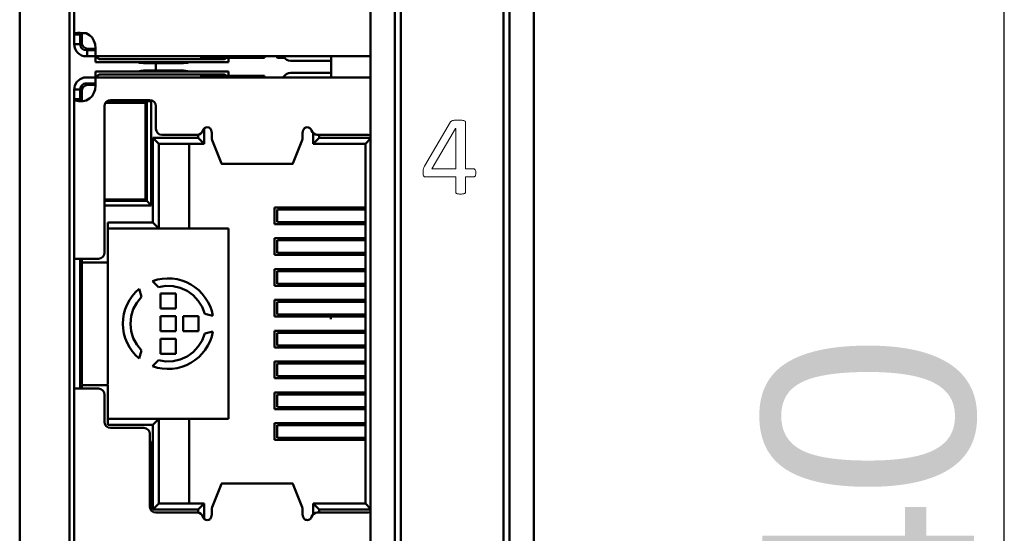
# Model space of a CAD drawing. Header units: millimetres. Extents: x 5 to 292, y 5 to 205.
# Tile 17 of 21: x 205.09 to 221.37, y 122.54 to 131.04. Entities that reach past the tile are written whole.
import ezdxf

# ---------------------------------------------------------------- set-up
doc = ezdxf.new("R2010")
doc.units = ezdxf.units.MM
doc.styles.add('TextStyle_1', font='Arial.TTF', dxfattribs={"height": 3.5})
doc.dimstyles.new('DIM_ST_1', dxfattribs={"dimtxt": 3.5, "dimasz": 2.5, "dimexe": 1.75, "dimexo": 0, "dimgap": 0.4375, "dimtad": 1, "dimlfac": 2, "dimrnd": 0.01, "dimdsep": 46, "dimtxsty": 'TextStyle_1', "dimcen": 0.09, "dimclrd": 7, "dimclre": 7, "dimclrt": 7, "dimazin": 0, "dimtfac": 1, "dimtdec": 0, "dimtmove": 0, "dimatfit": 3, "dimldrblk": 'NONE', "dimfxl": 1, "dimtvp": 1, "dimtolj": 1, "dimarcsym": 0})

# ---------------------------------------------------------------- blocks, each defined once
blk = doc.blocks.new('*D8')
at = {"color": 7, "lineweight": -2}
for p, q in [((213.34, 156.76), (223.12, 156.76)), ((221.37, 89.26), (221.37, 154.26)), ((213.34, 86.76), (223.12, 86.76))]:
    blk.add_line(p, q, dxfattribs=at)
at = {"color": 7}
for points in [[(221.787, 154.26), (220.954, 154.26), (221.37, 156.76)], [(220.954, 89.26), (221.787, 89.26), (221.37, 86.76)]]:
    blk.add_solid(points, dxfattribs=at)
at = {"layer": 'Defpoints', "color": 0}
for p in [(213.34, 156.76), (221.37, 156.76), (213.34, 86.76)]:
    blk.add_point(p, dxfattribs=at)
at = {"color": 7, "insert": (219.146, 121.76), "char_height": 3.5, "attachment_point": 5, "rotation": 90, "style": 'TextStyle_1'}
blk.add_mtext('\\A1;140{\\H0.5x;\\S^ ;}', dxfattribs=at)
blk = doc.blocks.new('_None')
blk = doc.blocks.new('Seite_1')
at = {"color": 7, "linetype": 'Continuous', "lineweight": 50}
for p, q in [((205.0903, 87.5103), (205.0903, 156.0103)), ((205.9152, 156.0103), (205.9152, 87.5103)), ((210.8903, 87.5103), (210.8903, 156.0103)), ((211.2903, 156.0103), (211.2903, 87.5103)), ((213.1903, 87.5103), (213.1903, 156.0103)), ((213.5903, 156.0103), (213.5903, 87.5103)), ((211.3903, 87.6103), (211.3903, 155.9103)), ((213.0903, 155.9103), (213.0903, 87.6103)), ((207.3403, 130.3234), (207.3403, 130.1971)), ((208.4296, 128.6554), (209.6054, 128.6554)), ((209.3486, 127.9004), (209.3486, 127.6902)), ((209.3486, 127.3904), (209.3486, 127.1802)), ((209.3486, 126.8804), (209.3486, 126.6702)), ((209.3486, 126.3704), (209.3486, 126.1602)), ((209.3486, 125.8604), (209.3486, 125.6502)), ((210.0393, 125.361), (210.1119, 125.361)), ((209.3486, 125.3504), (209.3486, 125.1402)), ((209.3486, 124.8404), (209.3486, 124.6302)), ((209.3486, 124.3304), (209.3486, 124.1202)), ((209.6054, 123.3651), (208.4296, 123.3651))]:
    blk.add_line(p, q, dxfattribs=at)
at = {"color": 7, "linetype": 'Continuous', "lineweight": 9}
for p, q in [((211.7831, 128.6143), (212.2158, 129.3507)), ((212.4611, 129.347), (212.4611, 128.573)), ((211.9071, 128.573), (212.2974, 129.2382)), ((212.2974, 129.2382), (212.2993, 129.2382)), ((212.2993, 129.2382), (212.2993, 128.573)), ((212.2993, 128.573), (211.9071, 128.573)), ((212.4611, 128.573), (212.598, 128.573)), ((212.2993, 128.4393), (211.8026, 128.4393)), ((212.2993, 128.1846), (212.2993, 128.4393)), ((212.598, 128.4393), (212.4611, 128.4393)), ((212.4611, 128.4393), (212.4611, 128.1846))]:
    blk.add_line(p, q, dxfattribs=at)
at = {"color": 7, "lineweight": 50, "flags": 128}
for points in [[(205.9903, 133.4353), (205.9903, 130.7939)], [(205.9903, 130.7939), (205.9972, 130.8105), (206.0082, 130.8161), (206.0265, 130.8198), (206.0536, 130.8215), (206.0903, 130.8214), (206.1364, 130.8193), (206.1903, 130.8153)], [(205.9903, 130.6352), (205.9903, 130.6821), (205.9903, 130.7252), (205.9903, 130.7629), (205.9903, 130.7939)], [(205.9903, 130.7939), (206.0903, 130.7939)], [(206.1128, 130.8203), (206.1084, 130.8198), (206.0993, 130.8161), (206.0938, 130.8105), (206.091, 130.8031), (206.0903, 130.7939)], [(206.0903, 130.7939), (206.0903, 130.7629), (206.0903, 130.7252), (206.0903, 130.6821), (206.0903, 130.6352)], [(206.1153, 130.8207), (206.1153, 130.8103)], [(206.1153, 130.6603), (206.1153, 130.6718), (206.1153, 130.7042), (206.1153, 130.7529), (206.1153, 130.8103)], [(206.1903, 130.8153), (206.2425, 130.7853), (206.286, 130.7436), (206.3183, 130.6927), (206.3374, 130.6356)], [(205.9903, 130.6352), (205.9942, 130.5962), (206.0056, 130.5587), (206.024, 130.5241), (206.0489, 130.4938), (206.0792, 130.469), (206.1138, 130.4505), (206.1513, 130.4391), (206.1903, 130.4353)], [(205.9903, 130.6352), (206.0903, 130.6352)], [(206.1903, 130.5353), (206.1521, 130.5429), (206.1196, 130.5645), (206.0979, 130.597), (206.0903, 130.6352)], [(206.1153, 130.6603), (206.1229, 130.622), (206.1446, 130.5896), (206.1771, 130.5679), (206.2153, 130.5603)], [(206.3374, 130.6356), (206.3425, 130.5697)], [(206.3425, 130.4356), (206.3425, 130.445), (206.3425, 130.4725), (206.3425, 130.5155), (206.3425, 130.5697)], [(206.2044, 130.5353), (206.1903, 130.5353)], [(206.2044, 130.4353), (206.1903, 130.4353)], [(206.2044, 130.5353), (206.3419, 130.5353)], [(206.2044, 130.4353), (206.2044, 130.5353)], [(206.3355, 130.4353), (206.2044, 130.4353)], [(206.2153, 130.5603), (206.3425, 130.5603)], [(206.3377, 130.5603), (206.3419, 130.5353)], [(206.3419, 130.4353), (206.3419, 130.3353)], [(206.3425, 130.4356), (210.8903, 130.4356)], [(206.4419, 130.3853), (206.4262, 130.3864), (206.4124, 130.3895), (206.3891, 130.4003), (206.3701, 130.4156), (206.3553, 130.4353)], [(207.2547, 130.4353), (207.2501, 130.4353), (207.2366, 130.4353)], [(208.0903, 130.4103), (208.0903, 130.4356)], [(208.0903, 130.4103), (209.1403, 130.4103)], [(208.507, 130.4103), (208.4946, 130.4003), (208.4713, 130.3895), (208.4576, 130.3864), (208.4419, 130.3853)], [(208.5419, 130.3353), (208.5419, 130.4103)], [(209.1403, 130.4356), (209.1403, 130.4103)], [(209.3393, 130.4353), (209.3412, 130.4257), (209.3466, 130.4176), (209.3548, 130.4122), (209.3643, 130.4103)], [(209.3643, 130.4103), (209.4708, 130.4103)], [(210.2403, 130.085), (210.2403, 130.4356)], [(206.4419, 130.3353), (206.4036, 130.3353), (206.3712, 130.3353), (206.3495, 130.3353), (206.3419, 130.3353)], [(206.4419, 130.3853), (208.4419, 130.3853)], [(208.4419, 130.3353), (206.4419, 130.3353)], [(207.138, 130.3234), (207.1008, 130.3249), (207.0689, 130.3292), (207.0481, 130.3353)], [(207.797, 130.3234), (207.138, 130.3234)], [(207.887, 130.3353), (207.8661, 130.3292), (207.8342, 130.3249), (207.797, 130.3234)], [(208.5419, 130.3353), (208.5343, 130.3353), (208.5126, 130.3353), (208.4802, 130.3353), (208.4419, 130.3353)], [(209.7425, 130.3606), (209.6756, 130.3606), (209.6188, 130.3606), (209.581, 130.3606), (209.5675, 130.3606)], [(209.7425, 130.3606), (210.2403, 130.3606)], [(206.1523, 130.0816), (206.0882, 130.0572), (206.0361, 130.0125), (206.0021, 129.9529), (205.9903, 129.8853)], [(206.1903, 130.0853), (206.1716, 130.0844), (206.1523, 130.0816)], [(206.1903, 130.0853), (206.2148, 130.0853), (206.2342, 130.0853)], [(206.2342, 130.0853), (206.3355, 130.0853)], [(206.3419, 130.1853), (206.3495, 130.1853), (206.3712, 130.1853), (206.4036, 130.1853), (206.4419, 130.1853)], [(206.3419, 130.1853), (206.3419, 130.0853)], [(210.8903, 130.085), (206.3425, 130.085)], [(206.3425, 129.9508), (206.3425, 130.0051), (206.3425, 130.048), (206.3425, 130.0755), (206.3425, 130.085)], [(206.3553, 130.0853), (206.3701, 130.1049), (206.3891, 130.1202), (206.4124, 130.1311), (206.4262, 130.1342), (206.4419, 130.1353)], [(206.4419, 130.1853), (208.4419, 130.1853)], [(208.4419, 130.1353), (206.4419, 130.1353)], [(207.0481, 130.1853), (207.0689, 130.1914), (207.1008, 130.1956), (207.138, 130.1971)], [(207.138, 130.1971), (207.797, 130.1971)], [(207.2366, 130.0853), (207.2501, 130.0853), (207.2547, 130.0853)], [(207.797, 130.1971), (207.8342, 130.1956), (207.8661, 130.1914), (207.887, 130.1853)], [(209.1403, 130.1103), (208.0903, 130.1103)], [(208.0903, 130.085), (208.0903, 130.1103)], [(208.4419, 130.1853), (208.4802, 130.1853), (208.5126, 130.1853), (208.5343, 130.1853), (208.5419, 130.1853)], [(208.4419, 130.1353), (208.4576, 130.1342), (208.4713, 130.1311), (208.4946, 130.1202), (208.507, 130.1103)], [(208.5419, 130.1103), (208.5419, 130.1853)], [(209.1403, 130.1103), (209.1403, 130.085)], [(209.5675, 130.16), (209.581, 130.16), (209.6188, 130.16), (209.6756, 130.16), (209.7425, 130.16)], [(210.2403, 130.16), (209.7425, 130.16)], [(206.0903, 129.8853), (206.0946, 129.9144), (206.1073, 129.9409), (206.1271, 129.9627), (206.1523, 129.9778)], [(206.2153, 129.9603), (206.1771, 129.9527), (206.1446, 129.931), (206.1229, 129.8985), (206.1153, 129.8603)], [(206.1523, 129.9778), (206.1714, 129.9834), (206.1903, 129.9853)], [(206.2342, 129.9853), (206.2148, 129.9853), (206.1903, 129.9853)], [(206.3425, 129.9603), (206.2153, 129.9603)], [(206.3419, 129.9853), (206.2342, 129.9853)], [(206.3425, 129.9508), (206.3374, 129.885)], [(206.3419, 129.9853), (206.3377, 129.9603)], [(205.9903, 129.7267), (205.9903, 129.7576), (205.9903, 129.7953), (205.9903, 129.8384), (205.9903, 129.8853)], [(206.0903, 129.8853), (205.9903, 129.8853)], [(206.0903, 129.8853), (206.0903, 129.8384), (206.0903, 129.7953), (206.0903, 129.7576), (206.0903, 129.7267)], [(206.1153, 129.7103), (206.1153, 129.7676), (206.1153, 129.8163), (206.1153, 129.8487), (206.1153, 129.8603)], [(206.3374, 129.885), (206.3183, 129.8278), (206.286, 129.777), (206.2425, 129.7353), (206.1903, 129.7052)], [(206.0903, 129.7267), (205.9903, 129.7267)], [(206.1903, 129.7052), (206.1317, 129.6947), (206.0997, 129.6934), (206.0681, 129.6947), (206.0385, 129.6987), (206.0137, 129.7054), (205.9966, 129.7147), (205.9903, 129.7267)], [(205.9903, 129.7267), (205.9903, 127.0853)], [(206.1309, 129.6947), (206.127, 129.6951), (206.1124, 129.6995), (206.1006, 129.7065), (206.093, 129.7156), (206.0903, 129.7267)], [(206.1153, 129.7103), (206.1153, 129.6986)], [(206.4925, 129.6103), (206.5001, 129.6485), (206.5218, 129.681), (206.5542, 129.7027), (206.5925, 129.7103)], [(206.4925, 127.1853), (206.4925, 129.6103)], [(206.5113, 129.6653), (207.1678, 129.6653)], [(206.5357, 129.6903), (207.2653, 129.6903)], [(206.5903, 129.6903), (206.6097, 129.6653)], [(206.5903, 129.6903), (206.5903, 129.6653)], [(207.2425, 129.7103), (206.5925, 129.7103)], [(207.0222, 129.6653), (207.0403, 129.6903)], [(207.0403, 129.6903), (207.0403, 129.6653)], [(207.1678, 129.6653), (207.1678, 128.0653)], [(207.1903, 128.0403), (207.1903, 129.6903)], [(207.2425, 129.7103), (207.2808, 129.7027), (207.3132, 129.681), (207.3349, 129.6485), (207.3425, 129.6103)], [(207.2653, 129.6903), (207.2653, 127.9653)], [(207.3425, 129.2353), (207.3425, 129.6103)], [(207.3425, 129.2353), (207.3501, 129.197), (207.3718, 129.1646), (207.4042, 129.1429), (207.4425, 129.1353)], [(207.4425, 129.1353), (208.0238, 129.1353)], [(208.0238, 129.1353), (208.0552, 129.1404), (208.0835, 129.1551), (208.1057, 129.178), (208.1196, 129.2067)], [(208.0403, 129.1379), (208.0403, 129.0878)], [(208.1196, 129.2067), (208.13, 129.2282), (208.1466, 129.2454), (208.1679, 129.2565), (208.1915, 129.2603)], [(208.1403, 128.9878), (208.1403, 129.2389)], [(208.1915, 129.2603), (208.216, 129.2561), (208.2379, 129.2442)], [(208.2379, 129.2442), (208.2566, 129.2101), (208.2665, 129.1676)], [(208.2665, 129.1114), (208.2665, 129.1676)], [(208.2665, 129.1114), (208.27, 129.0696), (208.2735, 129.0472)], [(209.7615, 129.0472), (209.765, 129.0696), (209.7685, 129.1114)], [(209.7685, 129.1676), (209.7785, 129.2101), (209.7971, 129.2442)], [(209.7685, 129.1676), (209.7685, 129.1114)], [(209.7971, 129.2442), (209.819, 129.2561), (209.8435, 129.2603)], [(209.8435, 129.2603), (209.8672, 129.2565), (209.8884, 129.2454), (209.905, 129.2282), (209.9154, 129.2067)], [(209.9154, 129.2067), (209.9293, 129.178), (209.9515, 129.1551), (209.9798, 129.1404), (210.0113, 129.1353)], [(209.9403, 129.1666), (209.9403, 128.9878)], [(210.0113, 129.1353), (210.8575, 129.1353)], [(210.0403, 129.0878), (210.0403, 129.1353)], [(210.8575, 129.1353), (210.8903, 129.1287)], [(207.2903, 129.0878), (207.3903, 128.9878)], [(207.2903, 129.0878), (207.2903, 127.6853)], [(208.0403, 129.0878), (207.2903, 129.0878)], [(207.3903, 127.5853), (207.3903, 128.9878)], [(207.3903, 128.9878), (208.1403, 128.9878)], [(207.8903, 128.9878), (207.8903, 127.5853)], [(208.0403, 129.0878), (208.1403, 128.9878)], [(208.2735, 129.0472), (208.4297, 128.6592)], [(209.6053, 128.6592), (209.7615, 129.0472)], [(210.0403, 129.0878), (209.9403, 128.9878)], [(209.9403, 128.9878), (210.8053, 128.9878)], [(210.8903, 129.0878), (210.0403, 129.0878)], [(210.8903, 129.0728), (210.8053, 128.9878)], [(210.8053, 128.9878), (210.8053, 123.0328)], [(208.4297, 128.6592), (208.4322, 128.6573)], [(209.6028, 128.6573), (209.6053, 128.6592)], [(207.1678, 128.0653), (206.4925, 128.0653)], [(206.4925, 128.0403), (207.1903, 128.0403)], [(207.2653, 127.9653), (206.4925, 127.9653)], [(206.5903, 128.0403), (206.5943, 128.0653)], [(206.5903, 128.0653), (206.5903, 128.0403)], [(207.0366, 128.0653), (207.0403, 128.0403)], [(207.0403, 128.0653), (207.0403, 128.0403)], [(207.1903, 128.0403), (207.2653, 127.9653)], [(209.3053, 127.9328), (209.3053, 127.6578)], [(210.8053, 127.9328), (209.3053, 127.9328)], [(209.3505, 127.9003), (209.3514, 127.9003), (209.3681, 127.9003)], [(210.8053, 127.9003), (209.3681, 127.9003)], [(209.8053, 127.9328), (209.8053, 127.9003)], [(209.8153, 127.9103), (209.8153, 127.9328)], [(209.8153, 127.9103), (209.8211, 127.9103), (209.8382, 127.9103), (209.8659, 127.9103), (209.9032, 127.9103), (209.9486, 127.9103), (210.0005, 127.9103), (210.0568, 127.9103), (210.1153, 127.9103)], [(209.8153, 127.9103), (209.8153, 127.9003)], [(209.9653, 127.9328), (209.9653, 127.9203)], [(209.9653, 127.9203), (209.9653, 127.9103)], [(209.9653, 127.9203), (210.0903, 127.9203)], [(210.0393, 127.9203), (210.0393, 127.9103)], [(210.0903, 127.9203), (210.0903, 127.9328)], [(210.1197, 127.9328), (210.1141, 127.9103)], [(210.1153, 127.9103), (210.8053, 127.9103)], [(210.2258, 127.9103), (210.2314, 127.9328)], [(210.236, 127.9328), (210.236, 127.9103)], [(210.2403, 127.9103), (210.2403, 127.9328)], [(206.5453, 127.0253), (206.5453, 127.6853)], [(207.2903, 127.6853), (206.5453, 127.6853)], [(207.2903, 127.6853), (207.3903, 127.5853)], [(209.3053, 127.6578), (210.8053, 127.6578)], [(209.3681, 127.6903), (209.3514, 127.6903), (209.3505, 127.6903)], [(209.3681, 127.6903), (210.8053, 127.6903)], [(209.8053, 127.6903), (209.8053, 127.6578)], [(209.8153, 127.6903), (209.8153, 127.6803)], [(209.8153, 127.6578), (209.8153, 127.6803)], [(210.1153, 127.6803), (210.0568, 127.6803), (210.0005, 127.6803), (209.9486, 127.6803), (209.9032, 127.6803), (209.8659, 127.6803), (209.8382, 127.6803), (209.8211, 127.6803), (209.8153, 127.6803)], [(209.9653, 127.6803), (209.9653, 127.6703)], [(209.9653, 127.6703), (209.9653, 127.6578)], [(210.0903, 127.6703), (209.9653, 127.6703)], [(210.0393, 127.6803), (210.0393, 127.6686)], [(210.0903, 127.6578), (210.0903, 127.6703)], [(210.8053, 127.6803), (210.1153, 127.6803)], [(210.236, 127.6803), (210.236, 127.656)], [(210.2403, 127.6578), (210.2403, 127.6803)], [(206.5453, 127.5853), (206.5453, 125.0023)], [(206.5453, 127.5853), (207.3903, 127.5853)], [(207.8903, 127.5853), (207.3903, 127.5853)], [(208.5453, 127.5853), (207.8903, 127.5853)], [(208.5419, 124.4353), (208.5419, 127.5853)], [(208.5453, 124.4353), (208.5453, 127.5853)], [(209.3053, 127.4228), (209.3053, 127.1478)], [(210.8053, 127.4228), (209.3053, 127.4228)], [(209.3505, 127.3903), (209.3514, 127.3903), (209.3681, 127.3903)], [(210.8053, 127.3903), (209.3681, 127.3903)], [(209.8053, 127.4228), (209.8053, 127.3903)], [(209.8153, 127.4003), (209.8153, 127.4228)], [(209.8153, 127.4003), (209.8211, 127.4003), (209.8382, 127.4003), (209.8659, 127.4003), (209.9032, 127.4003), (209.9486, 127.4003), (210.0005, 127.4003), (210.0568, 127.4003), (210.1153, 127.4003)], [(209.8153, 127.4003), (209.8153, 127.3903)], [(209.9653, 127.4228), (209.9653, 127.4103)], [(209.9653, 127.4103), (209.9653, 127.4003)], [(209.9653, 127.4103), (210.0903, 127.4103)], [(209.9893, 127.4103), (209.9893, 127.4003)], [(209.9893, 127.4103), (209.9893, 127.4003)], [(210.0903, 127.4103), (210.0903, 127.4228)], [(210.1153, 127.4003), (210.8053, 127.4003)], [(210.1893, 127.4003), (210.1893, 127.4228)], [(210.1893, 127.4003), (210.1893, 127.4228)], [(210.2403, 127.4003), (210.2403, 127.4228)], [(206.3925, 127.0853), (206.4308, 127.0929), (206.4632, 127.1146), (206.4849, 127.147), (206.4925, 127.1853)], [(209.3053, 127.1478), (210.8053, 127.1478)], [(209.3681, 127.1803), (209.3514, 127.1803), (209.3505, 127.1803)], [(209.3681, 127.1803), (210.8053, 127.1803)], [(209.8053, 127.1803), (209.8053, 127.1478)], [(209.8153, 127.1803), (209.8153, 127.1703)], [(209.8153, 127.1478), (209.8153, 127.1703)], [(210.1153, 127.1703), (210.0568, 127.1703), (210.0005, 127.1703), (209.9486, 127.1703), (209.9032, 127.1703), (209.8659, 127.1703), (209.8382, 127.1703), (209.8211, 127.1703), (209.8153, 127.1703)], [(209.9653, 127.1703), (209.9653, 127.1603)], [(209.9653, 127.1603), (209.9653, 127.1478)], [(210.0903, 127.1603), (209.9653, 127.1603)], [(209.9893, 127.1703), (209.9893, 127.1603)], [(209.9893, 127.1603), (209.9893, 127.1703)], [(210.0903, 127.1478), (210.0903, 127.1603)], [(210.8053, 127.1703), (210.1153, 127.1703)], [(210.1893, 127.1478), (210.1893, 127.1703)], [(210.2403, 127.1478), (210.2403, 127.1703)], [(206.1903, 127.0853), (206.1513, 127.0853), (206.1138, 127.0853), (206.0792, 127.0853), (206.0489, 127.0853), (206.024, 127.0853), (206.0055, 127.0853), (205.9942, 127.0853), (205.9903, 127.0853)], [(205.9903, 124.9423), (205.9903, 127.0783)], [(206.0903, 124.9353), (206.0903, 127.0853)], [(206.1153, 127.0853), (206.1153, 127.0253)], [(206.2153, 127.0253), (206.1771, 127.0253), (206.1446, 127.0253), (206.1229, 127.0253), (206.1153, 127.0253)], [(206.1153, 125.0023), (206.1153, 127.0183)], [(206.1903, 127.0853), (206.3925, 127.0853)], [(206.2153, 127.0253), (206.5453, 127.0253)], [(209.3053, 126.9128), (209.3053, 126.6378)], [(210.8053, 126.9128), (209.3053, 126.9128)], [(209.3505, 126.8803), (209.3514, 126.8803), (209.3681, 126.8803)], [(210.8053, 126.8803), (209.3681, 126.8803)], [(209.8053, 126.9128), (209.8053, 126.8803)], [(209.8153, 126.8903), (209.8153, 126.9128)], [(209.8153, 126.8903), (209.8211, 126.8903), (209.8382, 126.8903), (209.8659, 126.8903), (209.9032, 126.8903), (209.9486, 126.8903), (210.0005, 126.8903), (210.0568, 126.8903), (210.1153, 126.8903)], [(209.8153, 126.8903), (209.8153, 126.8803)], [(209.9653, 126.9128), (209.9653, 126.9003)], [(209.9653, 126.9003), (209.9653, 126.8903)], [(209.9653, 126.9003), (210.0903, 126.9003)], [(209.9893, 126.9003), (209.9893, 126.8903)], [(209.9893, 126.8903), (209.9893, 126.9003)], [(210.0903, 126.9003), (210.0903, 126.9128)], [(210.1153, 126.8903), (210.8053, 126.8903)], [(210.1893, 126.8903), (210.1893, 126.9128)], [(210.2403, 126.8903), (210.2403, 126.9128)], [(208.2839, 126.1405), (208.2654, 126.2201), (208.2382, 126.2973), (208.2029, 126.371), (208.1597, 126.4404), (208.1092, 126.5048), (208.052, 126.5632), (207.9888, 126.6151), (207.9203, 126.6598), (207.8474, 126.6967), (207.7708, 126.7256), (207.6916, 126.7459), (207.6107, 126.7574), (207.529, 126.7601), (207.4474, 126.7538), (207.3671, 126.7388), (207.2888, 126.715)], [(207.2888, 126.715), (207.3836, 126.614)], [(209.3681, 126.6703), (209.3514, 126.6703), (209.3505, 126.6703)], [(209.3681, 126.6703), (210.8053, 126.6703)], [(209.8053, 126.6703), (209.8053, 126.6378)], [(209.8153, 126.6703), (209.8153, 126.6603)], [(209.8153, 126.6378), (209.8153, 126.6603)], [(210.1153, 126.6603), (210.0568, 126.6603), (210.0005, 126.6603), (209.9486, 126.6603), (209.9032, 126.6603), (209.8659, 126.6603), (209.8382, 126.6603), (209.8211, 126.6603), (209.8153, 126.6603)], [(209.9653, 126.6603), (209.9653, 126.6503)], [(209.9893, 126.6603), (209.9893, 126.6503)], [(209.9893, 126.6503), (209.9893, 126.6603)], [(210.8053, 126.6603), (210.1153, 126.6603)], [(210.1893, 126.6378), (210.1893, 126.6603)], [(210.1893, 126.6603), (210.1893, 126.6378)], [(210.2403, 126.6378), (210.2403, 126.6603)], [(206.1153, 126.5167), (206.1062, 126.5246), (206.0953, 126.546), (206.0903, 126.5801)], [(206.1153, 126.5408), (206.1028, 126.5314)], [(207.0632, 126.5848), (207.0035, 126.5289), (206.9503, 126.4668), (206.9041, 126.3993), (206.8656, 126.3272), (206.8351, 126.2513), (206.8131, 126.1726), (206.7998, 126.0919), (206.7953, 126.0103), (206.7998, 125.9286), (206.8131, 125.8479), (206.8351, 125.7692), (206.8656, 125.6933), (206.9041, 125.6212), (206.9503, 125.5537), (207.0035, 125.4916), (207.0632, 125.4357)], [(207.1034, 126.4522), (207.0632, 126.5848)], [(207.3836, 126.614), (207.5044, 126.6339), (207.6269, 126.6299), (207.7462, 126.6021), (207.8578, 126.5515), (207.9574, 126.4802), (208.0412, 126.3907), (208.1059, 126.2867), (208.149, 126.172)], [(207.4203, 126.5103), (207.4203, 126.2603)], [(207.6703, 126.5103), (207.4203, 126.5103)], [(207.6703, 126.2603), (207.6703, 126.5103)], [(209.3053, 126.6378), (210.8053, 126.6378)], [(209.9653, 126.6503), (209.9653, 126.6378)], [(210.0903, 126.6503), (209.9653, 126.6503)], [(210.0903, 126.6378), (210.0903, 126.6503)], [(207.1034, 125.5683), (207.0257, 125.663), (206.9679, 125.7711), (206.9323, 125.8883), (206.9203, 126.0103), (206.9323, 126.1322), (206.9679, 126.2494), (207.0257, 126.3575), (207.1034, 126.4522)], [(209.3053, 126.4028), (209.3053, 126.1278)], [(210.8053, 126.4028), (209.3053, 126.4028)], [(209.3505, 126.3703), (209.3514, 126.3703), (209.3681, 126.3703)], [(210.8053, 126.3703), (209.3681, 126.3703)], [(209.8053, 126.4028), (209.8053, 126.3703)], [(209.8153, 126.3803), (209.8153, 126.4028)], [(209.8153, 126.3803), (209.8211, 126.3803), (209.8382, 126.3803), (209.8659, 126.3803), (209.9032, 126.3803), (209.9486, 126.3803), (210.0005, 126.3803), (210.0568, 126.3803), (210.1153, 126.3803)], [(209.8153, 126.3803), (209.8153, 126.3703)], [(209.9653, 126.4028), (209.9653, 126.3903)], [(209.9653, 126.3903), (209.9653, 126.3803)], [(209.9653, 126.3903), (210.0903, 126.3903)], [(210.0393, 126.3903), (210.0393, 126.3803)], [(210.0903, 126.3903), (210.0903, 126.4028)], [(210.1153, 126.3803), (210.8053, 126.3803)], [(210.2403, 126.3803), (210.2403, 126.4028)], [(207.4203, 126.2603), (207.6703, 126.2603)], [(208.149, 126.172), (208.2839, 126.1405)], [(207.6703, 126.1353), (207.4203, 126.1353)], [(207.4203, 126.1353), (207.4203, 125.8853)], [(207.6703, 125.8853), (207.6703, 126.1353)], [(207.7953, 126.1353), (207.7953, 125.8853)], [(208.0453, 126.1353), (207.7953, 126.1353)], [(208.0453, 125.8853), (208.0453, 126.1353)], [(209.3053, 126.1278), (210.8053, 126.1278)], [(209.3681, 126.1603), (209.3514, 126.1603), (209.3505, 126.1603)], [(209.3681, 126.1603), (210.8053, 126.1603)], [(209.8053, 126.1603), (209.8053, 126.1278)], [(209.8153, 126.1603), (209.8153, 126.1503)], [(209.8153, 126.1278), (209.8153, 126.1503)], [(210.1153, 126.1503), (210.0568, 126.1503), (210.0005, 126.1503), (209.9486, 126.1503), (209.9032, 126.1503), (209.8659, 126.1503), (209.8382, 126.1503), (209.8211, 126.1503), (209.8153, 126.1503)], [(209.9653, 126.1503), (209.9653, 126.1403)], [(209.9653, 126.1403), (209.9653, 126.1278)], [(210.0903, 126.1403), (209.9653, 126.1403)], [(210.0393, 126.1517), (210.0393, 126.1403)], [(210.0903, 126.1278), (210.0903, 126.1403)], [(210.8053, 126.1503), (210.1153, 126.1503)], [(210.2343, 126.1503), (210.2343, 126.0853)], [(210.2403, 126.1304), (210.2403, 126.1503)], [(207.2888, 125.3055), (207.3671, 125.2818), (207.4474, 125.2667), (207.529, 125.2604), (207.6107, 125.2631), (207.6916, 125.2747), (207.7708, 125.295), (207.8474, 125.3238), (207.9203, 125.3607), (207.9888, 125.4054), (208.052, 125.4573), (208.1092, 125.5158), (208.1597, 125.5801), (208.2029, 125.6495), (208.2382, 125.7233), (208.2654, 125.8004), (208.2839, 125.88)], [(208.149, 125.8485), (208.1059, 125.7338), (208.0412, 125.6298), (207.9574, 125.5404), (207.8578, 125.469), (207.7462, 125.4184), (207.6269, 125.3906), (207.5044, 125.3866), (207.3836, 125.4066)], [(207.4203, 125.8853), (207.6703, 125.8853)], [(207.7953, 125.8853), (208.0453, 125.8853)], [(208.2839, 125.88), (208.149, 125.8485)], [(209.3053, 125.8928), (209.3053, 125.6178)], [(210.8053, 125.8928), (209.3053, 125.8928)], [(209.3505, 125.8603), (209.3514, 125.8603), (209.3681, 125.8603)], [(210.8053, 125.8603), (209.3681, 125.8603)], [(209.8053, 125.8928), (209.8053, 125.8603)], [(209.8153, 125.8703), (209.8153, 125.8928)], [(209.8153, 125.8703), (209.8211, 125.8703), (209.8382, 125.8703), (209.8659, 125.8703), (209.9032, 125.8703), (209.9486, 125.8703), (210.0005, 125.8703), (210.0568, 125.8703), (210.1153, 125.8703)], [(209.8153, 125.8703), (209.8153, 125.8603)], [(209.9653, 125.8928), (209.9653, 125.8803)], [(209.9653, 125.8803), (209.9653, 125.8703)], [(209.9653, 125.8803), (210.0903, 125.8803)], [(210.0393, 125.8803), (210.0393, 125.8703)], [(210.0903, 125.8803), (210.0903, 125.8928)], [(210.1153, 125.8703), (210.8053, 125.8703)], [(210.2403, 125.8703), (210.2403, 125.8928)], [(207.6703, 125.7603), (207.4203, 125.7603)], [(207.4203, 125.7603), (207.4203, 125.5103)], [(207.6703, 125.5103), (207.6703, 125.7603)], [(207.0632, 125.4357), (207.1034, 125.5683)], [(209.3053, 125.6178), (210.8053, 125.6178)], [(209.3681, 125.6503), (209.3514, 125.6503), (209.3505, 125.6503)], [(209.3681, 125.6503), (210.8053, 125.6503)], [(209.8053, 125.6503), (209.8053, 125.6178)], [(209.8153, 125.6503), (209.8153, 125.6403)], [(209.8153, 125.6178), (209.8153, 125.6403)], [(210.1153, 125.6403), (210.0568, 125.6403), (210.0005, 125.6403), (209.9486, 125.6403), (209.9032, 125.6403), (209.8659, 125.6403), (209.8382, 125.6403), (209.8211, 125.6403), (209.8153, 125.6403)], [(209.9653, 125.6403), (209.9653, 125.6303)], [(209.9653, 125.6303), (209.9653, 125.6178)], [(210.0903, 125.6303), (209.9653, 125.6303)], [(210.0393, 125.6403), (210.0393, 125.6303)], [(210.0903, 125.6178), (210.0903, 125.6303)], [(210.8053, 125.6403), (210.1153, 125.6403)], [(210.2403, 125.6178), (210.2403, 125.6403)], [(206.1153, 125.5054), (206.1053, 125.4964), (206.095, 125.4746), (206.0903, 125.4404)], [(206.1153, 125.4774), (206.1144, 125.4783), (206.1014, 125.4881)], [(207.3836, 125.4066), (207.2888, 125.3055)], [(207.4203, 125.5103), (207.6703, 125.5103)], [(209.3053, 125.3828), (209.3053, 125.1078)], [(210.8053, 125.3828), (209.3053, 125.3828)], [(209.8053, 125.3828), (209.8053, 125.3503)], [(209.8153, 125.3603), (209.8153, 125.3828)], [(209.8153, 125.3603), (209.8211, 125.3603), (209.8382, 125.3603), (209.8659, 125.3603), (209.9032, 125.3603), (209.9486, 125.3603), (210.0005, 125.3603), (210.0568, 125.3603), (210.1153, 125.3603)], [(209.8153, 125.3603), (209.8153, 125.3503)], [(209.9653, 125.3828), (209.9653, 125.3703)], [(209.9653, 125.3703), (209.9653, 125.3603)], [(209.9653, 125.3703), (210.0903, 125.3703)], [(210.0393, 125.3703), (210.0393, 125.3603)], [(210.0903, 125.3703), (210.0903, 125.3828)], [(210.1153, 125.3603), (210.8053, 125.3603)], [(210.2343, 125.3715), (210.2343, 125.3603)], [(210.2403, 125.3603), (210.2403, 125.3828)], [(209.3505, 125.3503), (209.3514, 125.3503), (209.3681, 125.3503)], [(210.8053, 125.3503), (209.3681, 125.3503)], [(209.3053, 125.1078), (210.8053, 125.1078)], [(209.3681, 125.1403), (209.3514, 125.1403), (209.3505, 125.1403)], [(209.3681, 125.1403), (210.8053, 125.1403)], [(209.8053, 125.1403), (209.8053, 125.1078)], [(209.8153, 125.1403), (209.8153, 125.1303)], [(209.8153, 125.1078), (209.8153, 125.1303)], [(210.1153, 125.1303), (210.0568, 125.1303), (210.0005, 125.1303), (209.9486, 125.1303), (209.9032, 125.1303), (209.8659, 125.1303), (209.8382, 125.1303), (209.8211, 125.1303), (209.8153, 125.1303)], [(209.9653, 125.1303), (209.9653, 125.1203)], [(209.9653, 125.1203), (209.9653, 125.1078)], [(210.0903, 125.1203), (209.9653, 125.1203)], [(210.0393, 125.1303), (210.0393, 125.1203)], [(210.0903, 125.1078), (210.0903, 125.1203)], [(210.8053, 125.1303), (210.1153, 125.1303)], [(210.2403, 125.1078), (210.2403, 125.1303)], [(205.9903, 124.9353), (205.9942, 124.9353), (206.0055, 124.9353), (206.024, 124.9353), (206.0489, 124.9353), (206.0792, 124.9353), (206.1138, 124.9353), (206.1513, 124.9353), (206.1903, 124.9353)], [(205.9903, 124.9353), (205.9903, 122.2939)], [(206.1153, 124.9953), (206.1229, 124.9953), (206.1446, 124.9953), (206.1771, 124.9953), (206.2153, 124.9953)], [(206.1153, 124.9953), (206.1153, 124.9353)], [(206.3925, 124.9353), (206.1903, 124.9353)], [(206.2153, 124.9953), (206.5453, 124.9953)], [(206.4925, 124.8353), (206.4849, 124.8735), (206.4632, 124.906), (206.4308, 124.9277), (206.3925, 124.9353)], [(206.5453, 124.3353), (206.5453, 124.9953)], [(209.3053, 124.8728), (209.3053, 124.5978)], [(210.8053, 124.8728), (209.3053, 124.8728)], [(209.8053, 124.8728), (209.8053, 124.8403)], [(209.8153, 124.8503), (209.8153, 124.8728)], [(209.9653, 124.8728), (209.9653, 124.8603)], [(210.0903, 124.8603), (210.0903, 124.8728)], [(210.1276, 124.8728), (210.1276, 124.8503)], [(210.236, 124.8728), (210.236, 124.8503)], [(210.2403, 124.8503), (210.2403, 124.8728)], [(206.4925, 124.3853), (206.4925, 124.8353)], [(209.3505, 124.8403), (209.3514, 124.8403), (209.3681, 124.8403)], [(210.8053, 124.8403), (209.3681, 124.8403)], [(209.8153, 124.8503), (209.8211, 124.8503), (209.8382, 124.8503), (209.8659, 124.8503), (209.9032, 124.8503), (209.9486, 124.8503), (210.0005, 124.8503), (210.0568, 124.8503), (210.1153, 124.8503)], [(209.8153, 124.8503), (209.8153, 124.8403)], [(209.9653, 124.8603), (209.9653, 124.8503)], [(209.9653, 124.8603), (210.0903, 124.8603)], [(210.0393, 124.8603), (210.0393, 124.8503)], [(210.1153, 124.8503), (210.8053, 124.8503)], [(209.3053, 124.5978), (210.8053, 124.5978)], [(209.3681, 124.6303), (209.3514, 124.6303), (209.3505, 124.6303)], [(209.3681, 124.6303), (210.8053, 124.6303)], [(209.8053, 124.6303), (209.8053, 124.5978)], [(209.8153, 124.6303), (209.8153, 124.6203)], [(209.8153, 124.5978), (209.8153, 124.6203)], [(210.1153, 124.6203), (210.0568, 124.6203), (210.0005, 124.6203), (209.9486, 124.6203), (209.9032, 124.6203), (209.8659, 124.6203), (209.8382, 124.6203), (209.8211, 124.6203), (209.8153, 124.6203)], [(209.9653, 124.6203), (209.9653, 124.6103)], [(209.9653, 124.6103), (209.9653, 124.5978)], [(210.0903, 124.6103), (209.9653, 124.6103)], [(210.0903, 124.5978), (210.0903, 124.6103)], [(210.8053, 124.6203), (210.1153, 124.6203)], [(210.2403, 124.5978), (210.2403, 124.6203)], [(206.5925, 124.2853), (206.5542, 124.2929), (206.5218, 124.3146), (206.5001, 124.347), (206.4925, 124.3853)], [(207.3903, 124.4353), (206.5453, 124.4353)], [(207.2903, 124.3353), (207.3903, 124.4353)], [(207.3903, 124.4353), (207.8903, 124.4353)], [(207.3903, 123.0328), (207.3903, 124.4353)], [(207.8903, 124.4353), (208.5453, 124.4353)], [(207.8903, 123.0328), (207.8903, 124.4353)], [(206.5453, 124.3353), (207.2903, 124.3353)], [(207.1425, 124.2853), (206.5925, 124.2853)], [(207.2425, 124.1853), (207.2349, 124.2235), (207.2132, 124.256), (207.1808, 124.2777), (207.1425, 124.2853)], [(207.2903, 124.3353), (207.2903, 122.9328)], [(209.3053, 124.3628), (209.3053, 124.0878)], [(210.8053, 124.3628), (209.3053, 124.3628)], [(209.3505, 124.3303), (209.3514, 124.3303), (209.3681, 124.3303)], [(210.8053, 124.3303), (209.3681, 124.3303)], [(209.8053, 124.3628), (209.8053, 124.3303)], [(209.8153, 124.3403), (209.8153, 124.3628)], [(209.8153, 124.3403), (209.8211, 124.3403), (209.8382, 124.3403), (209.8659, 124.3403), (209.9032, 124.3403), (209.9486, 124.3403), (210.0005, 124.3403), (210.0568, 124.3403), (210.1153, 124.3403)], [(209.8153, 124.3403), (209.8153, 124.3303)], [(209.9653, 124.3628), (209.9653, 124.3503)], [(209.9653, 124.3503), (209.9653, 124.3403)], [(209.9653, 124.3503), (210.0903, 124.3503)], [(210.0903, 124.3503), (210.0903, 124.3628)], [(210.1153, 124.3403), (210.8053, 124.3403)], [(210.2403, 124.3403), (210.2403, 124.3628)], [(207.2425, 122.9853), (207.2425, 124.1853)], [(207.2653, 124.0553), (207.2425, 124.0325)], [(207.2425, 124.0553), (207.2653, 124.0553)], [(207.2653, 124.0553), (207.2653, 122.9243)], [(209.3053, 124.0878), (210.8053, 124.0878)], [(209.3681, 124.1203), (209.3514, 124.1203), (209.3505, 124.1203)], [(209.3681, 124.1203), (210.8053, 124.1203)], [(209.8053, 124.1203), (209.8053, 124.0878)], [(209.8153, 124.1203), (209.8153, 124.1103)], [(209.8153, 124.0878), (209.8153, 124.1103)], [(210.1153, 124.1103), (210.0568, 124.1103), (210.0005, 124.1103), (209.9486, 124.1103), (209.9032, 124.1103), (209.8659, 124.1103), (209.8382, 124.1103), (209.8211, 124.1103), (209.8153, 124.1103)], [(209.9653, 124.1103), (209.9653, 124.1003)], [(209.9653, 124.1003), (209.9653, 124.0878)], [(210.0903, 124.1003), (209.9653, 124.1003)], [(210.0903, 124.0878), (210.0903, 124.1003)], [(210.8053, 124.1103), (210.1153, 124.1103)], [(210.2403, 124.0878), (210.2403, 124.1103)], [(208.4297, 123.3613), (208.2735, 122.9733)], [(208.4322, 123.3632), (208.4297, 123.3613)], [(209.6053, 123.3613), (209.6028, 123.3632)], [(209.7615, 122.9733), (209.6053, 123.3613)], [(207.3425, 122.8853), (207.3042, 122.8929), (207.2718, 122.9146), (207.2501, 122.947), (207.2425, 122.9853)], [(207.2903, 122.9328), (207.3903, 123.0328)], [(207.2903, 122.9328), (208.0403, 122.9328)], [(208.1403, 123.0328), (207.3903, 123.0328)], [(208.0403, 122.9328), (208.1403, 123.0328)], [(208.0403, 122.9328), (208.0403, 122.8826)], [(208.1403, 122.7817), (208.1403, 123.0328)], [(208.2735, 122.9733), (208.27, 122.9509), (208.2665, 122.9091)], [(209.7685, 122.9091), (209.765, 122.9509), (209.7615, 122.9733)], [(209.9403, 123.0328), (209.9403, 122.8539)], [(210.8053, 123.0328), (209.9403, 123.0328)], [(210.0403, 122.9328), (209.9403, 123.0328)], [(210.0403, 122.9328), (210.8903, 122.9328)], [(210.0403, 122.8853), (210.0403, 122.9328)], [(210.8903, 122.9478), (210.8053, 123.0328)], [(208.0238, 122.8853), (207.3425, 122.8853)], [(208.1196, 122.8138), (208.1057, 122.8426), (208.0835, 122.8654), (208.0552, 122.8802), (208.0238, 122.8853)], [(208.1915, 122.7603), (208.1679, 122.7641), (208.1466, 122.7751), (208.13, 122.7923), (208.1196, 122.8138)], [(208.2379, 122.7764), (208.216, 122.7644), (208.1915, 122.7603)], [(208.2665, 122.8529), (208.2566, 122.8104), (208.2379, 122.7764)], [(208.2665, 122.8529), (208.2665, 122.9091)], [(209.7685, 122.9091), (209.7685, 122.8529)], [(209.7971, 122.7764), (209.7785, 122.8104), (209.7685, 122.8529)], [(209.9154, 122.8138), (209.9081, 122.7971), (209.897, 122.7827), (209.8828, 122.7713), (209.8662, 122.7638), (209.8483, 122.7604), (209.8301, 122.7615), (209.8127, 122.7669), (209.7971, 122.7764)], [(210.0113, 122.8853), (209.9798, 122.8802), (209.9515, 122.8654), (209.9293, 122.8426), (209.9154, 122.8138)], [(210.8575, 122.8853), (210.0113, 122.8853)], [(210.8903, 122.8918), (210.8575, 122.8853)]]:
    blk.add_lwpolyline(points, dxfattribs=at)
at = {"color": 7, "lineweight": 9, "flags": 128}
for points in [[(212.2158, 129.3507), (212.221, 129.3571), (212.2279, 129.3627), (212.2366, 129.3675), (212.2474, 129.3716), (212.2605, 129.3749), (212.2758, 129.3772), (212.2938, 129.3787), (212.3146, 129.3795), (212.3385, 129.3798)], [(212.3385, 129.3798), (212.3624, 129.3794), (212.3838, 129.3783), (212.4026, 129.3764), (212.4184, 129.3741), (212.4314, 129.3713), (212.4441, 129.367), (212.4534, 129.3615), (212.4577, 129.3572), (212.4602, 129.3523), (212.4611, 129.347)], [(211.7599, 128.5108), (211.7602, 128.5297), (211.7611, 128.5461), (211.7629, 128.5609), (211.766, 128.5743), (211.7731, 128.5938), (211.7831, 128.6143)], [(211.8026, 128.4393), (211.7934, 128.4399), (211.7857, 128.4416), (211.7791, 128.4447), (211.7732, 128.4496), (211.7679, 128.4565), (211.7641, 128.4658), (211.7617, 128.4777), (211.7603, 128.4926), (211.7599, 128.5108)], [(212.598, 128.573), (212.6056, 128.572), (212.6125, 128.5689), (212.6185, 128.5638), (212.6238, 128.5566), (212.6281, 128.5472), (212.6312, 128.5357), (212.633, 128.522), (212.6337, 128.5062)], [(212.6337, 128.5062), (212.6326, 128.4869), (212.6295, 128.4706), (212.6243, 128.4572), (212.6191, 128.4494), (212.613, 128.4438), (212.606, 128.4405), (212.598, 128.4393)], [(212.3787, 128.1556), (212.3614, 128.1559), (212.3465, 128.1568), (212.334, 128.1583), (212.3237, 128.1604), (212.3153, 128.1631), (212.3075, 128.1672), (212.3027, 128.172), (212.3001, 128.1777), (212.2993, 128.1846)], [(212.4611, 128.1846), (212.4601, 128.1777), (212.4572, 128.172), (212.4519, 128.1672), (212.4437, 128.1631), (212.435, 128.1604), (212.4244, 128.1583), (212.4119, 128.1568), (212.3967, 128.1559), (212.3787, 128.1556)]]:
    blk.add_lwpolyline(points, dxfattribs=at)
at = {"color": 7, "linetype": 'Continuous', "lineweight": 50}
for centre, radius, start, end in [((209.4239, 130.3856), 0.05, 34.86925, 90), ((209.5675, 130.4856), 0.125, 214.84578, 270), ((209.4239, 130.135), 0.05, 270, 325.15422), ((209.5675, 130.035), 0.125, 90, 145.13075), ((210.2143, 125.386), 0.025, 270.02495, 359.88341)]:
    blk.add_arc(centre, radius, start, end, dxfattribs=at)
dim = blk.add_linear_dim(base=(221.3703, 156.7603), p1=(213.3403, 86.7603), p2=(213.3403, 156.7603), angle=90, text='<>{\\H0.5x;\\S^ ;}', dimstyle='DIM_ST_1')
dim.commit()
dim.dimension.update_dxf_attribs({"geometry": '*D8', "text_midpoint": (221.3703, 121.7603), "dimtype": 160})

msp = doc.modelspace()

# ---------------------------------------------------------------- block references
msp.add_blockref('Seite_1', (0, 0))

doc.saveas('drawing.dxf')
